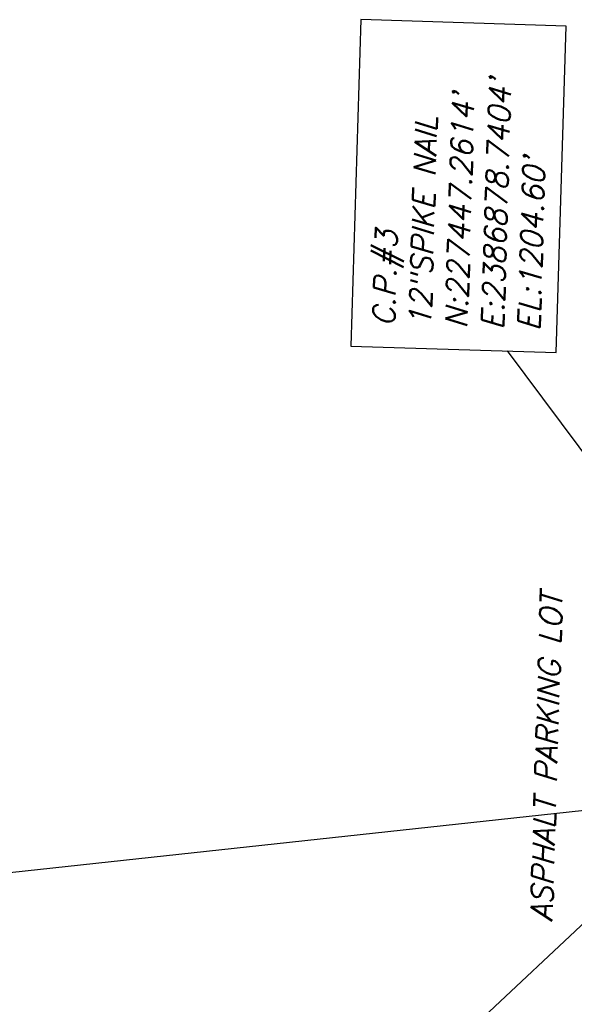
# Model space of a CAD drawing. Extents: x 2383805 to 2387584, y 226460 to 239380.
# Tile 22 of 49: x 2386795 to 2386856, y 227416 to 227524. Entities that reach past the tile are written whole.
import ezdxf

# ---------------------------------------------------------------- set-up
doc = ezdxf.new("R2010")
doc.units = 0
doc.header["$LTSCALE"] = 20
doc.header["$MEASUREMENT"] = 0
doc.linetypes.add('elecex', pattern=[0])
for name, color, linetype in [('DV_X_Property_Line', 7, 'Continuous'), ('PV_X_Text', 7, 'Continuous'), ('SV_X_Text', 7, 'Continuous'), ('UT_X_Electric', 1, 'elecex')]:
    doc.layers.add(name, color=color, linetype=linetype)
doc.styles.add('SHR', font='simplex.shx', dxfattribs={"oblique": 15})
doc.styles.get("Standard").update_dxf_attribs({"font": 'arialbd.ttf'})
doc.dimstyles.get("Standard").update_dxf_attribs({"dimtxt": 0.18, "dimasz": 0.18, "dimexe": 0.18, "dimexo": 0.0625, "dimgap": 0.09, "dimtad": 0, "dimtih": 1, "dimtoh": 1, "dimdec": 4, "dimzin": 0, "dimdsep": 46, "dimtxsty": 'Standard', "dimcen": 0.09, "dimadec": 0, "dimazin": 0, "dimtfac": 1, "dimtdec": 4, "dimtofl": 0, "dimtmove": 0, "dimatfit": 3, "dimfxl": 1, "dimtolj": 1, "dimtzin": 0, "dimarcsym": 0})

msp = doc.modelspace()

# ---------------------------------------------------------------- linework, layer by layer
at = {"layer": 'DV_X_Property_Line'}
msp.add_line((2386870.19, 227438.79), (2386752.69, 227426.03), dxfattribs=at)
at = {"layer": 'SV_X_Text'}
msp.add_lwpolyline([(2386853.81, 227487.72), (2386854.91, 227523.64), (2386832.3, 227524.34), (2386831.19, 227488.42)], close=True, dxfattribs=at)
at = {"layer": 'UT_X_Electric'}
msp.add_line((2386819.42, 227389.9), (2386876.61, 227443.5), dxfattribs=at)

# ---------------------------------------------------------------- texts
at = {"layer": 'PV_X_Text', "insert": (2386850.98, 227425.18), "char_height": 2.4, "attachment_point": 1, "rotation": 88.2333, "style": 'SHR'}
msp.add_mtext_dynamic_manual_height_columns('ASPHALT PARKING LOT', width=43.978, gutter_width=12, heights=[0], dxfattribs=at)
at = {"layer": 'SV_X_Text', "insert": (2386842.8, 227490.36), "char_height": 2.4, "attachment_point": 4, "rotation": 88.2333, "style": 'SHR'}
msp.add_mtext('C.P.#3\\P12"SPIKE NAIL\\PN:227447.2614\'^JE:2386878.7404\'^JEL:1204.60\'', dxfattribs=at)

# ---------------------------------------------------------------- leaders
at = {"layer": 'SV_X_Text'}
msp.add_leader([(2386878.74, 227447.26), (2386848.45, 227487.89)], dimstyle='Standard', override={"dimscale": 20, "dimtxt": 0.02, "dimasz": 0.1}, dxfattribs=at)

doc.saveas('drawing.dxf')
